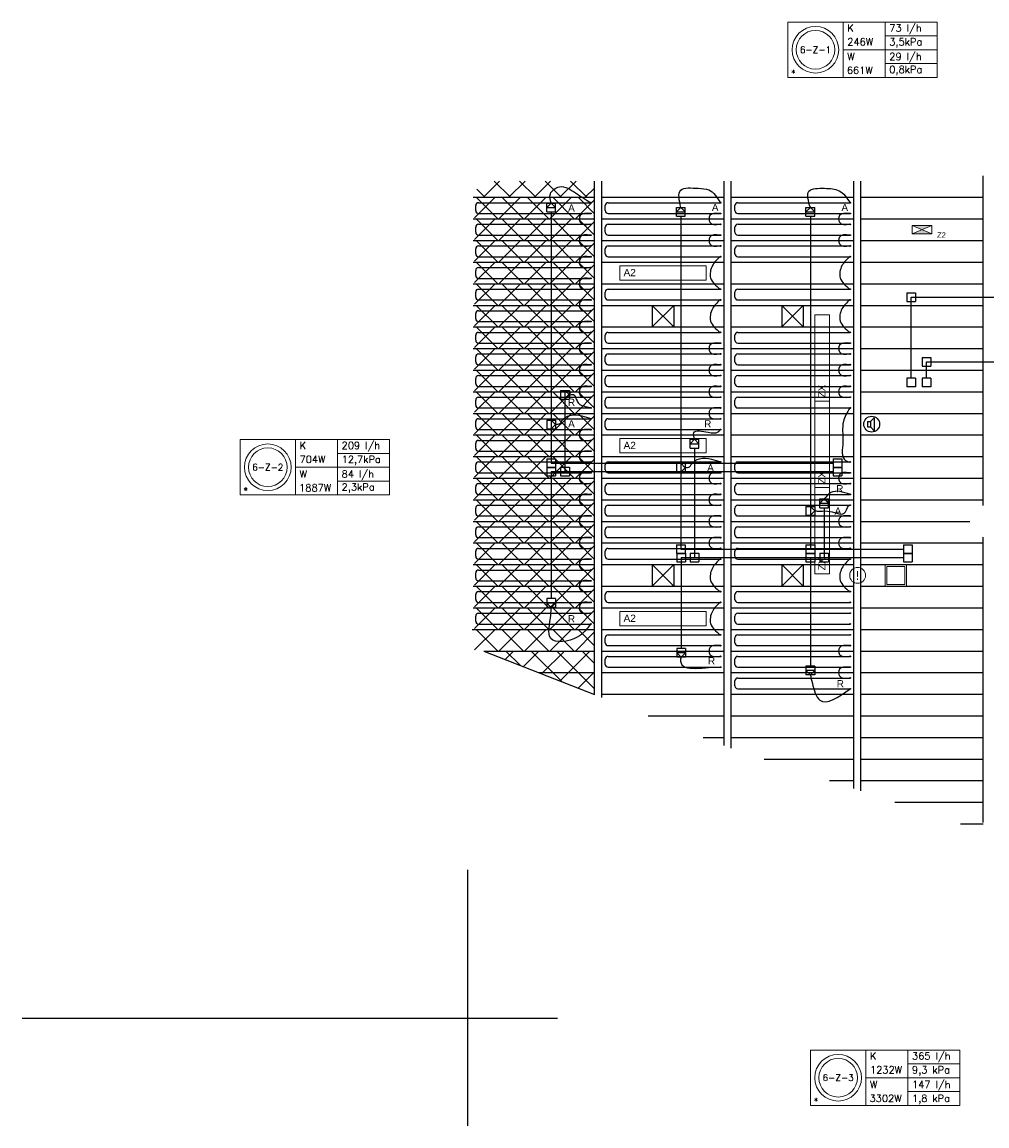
# Model space of a CAD drawing. Extents: x 2603 to 131905, y -288268 to -201914.
# Tile 3 of 8: x 103891 to 117291, y -284433 to -269106. Entities that reach past the tile are written whole.
import ezdxf
from ezdxf.enums import TextEntityAlignment as Align

# ---------------------------------------------------------------- set-up
doc = ezdxf.new("R2010")
doc.units = 0
doc.header["$LTSCALE"] = 25
doc.layers.get('0').update_dxf_attribs({"linetype": 'CONTINUOUS'})
for name, color, linetype in [('000Vermogens2', 7, 'CONTINUOUS'), ('Hoofdconstructie', 5, 'CONTINUOUS'), ('KP-koppelingen', 6, 'CONTINUOUS'), ('KP-leidingen(aanvoer)', 5, 'CONTINUOUS'), ('KP-leidingen(retour)', 1, 'CONTINUOUS'), ('KP-Lucht aanvoer', 6, 'CONTINUOUS'), ('KP-Melders', 3, 'CONTINUOUS'), ('KP-panelen', 1, 'CONTINUOUS'), ('KP-registers', 4, 'CONTINUOUS'), ('KP-slangen', 7, 'CONTINUOUS'), ('KP-tekst', 7, 'CONTINUOUS')]:
    doc.layers.add(name, color=color, linetype=linetype)
for name, color, linetype, lineweight in [('KP-Aluminium', 8, 'CONTINUOUS', 18), ('KP-Lucht retour', 3, 'CONTINUOUS', 18), ('KP-Verlichting', 2, 'CONTINUOUS', 18)]:
    doc.layers.add(name, color=color, linetype=linetype, lineweight=lineweight)
doc.styles.add('arial', font='ARIAL.TTF')
doc.styles.add('Cofely vet', font='tahomabd.TTF')
doc.styles.add('VERWOL-1', font='ROMANS.SHX')
pattern_1 = [(45, (0, 0), (-176.7767, 176.7767), []), (135, (0, 0), (-176.7767, -176.7767), [])]

# ---------------------------------------------------------------- blocks, each defined once
blk = doc.blocks.new('Register A')
at = {"layer": 'KP-registers', "linetype": 'Continuous'}
for p, q in [((50, 115), (50, 185)), ((90, 225), (1644, 225)), ((90, 75), (1644, 75))]:
    blk.add_line(p, q, dxfattribs=at)
for centre in [(1650, 225), (1650, 75)]:
    blk.add_circle(centre, 6, dxfattribs=at)
for centre, start, end in [((90, 185), 90, 180), ((90, 115), 180, 270)]:
    blk.add_arc(centre, 40, start, end, dxfattribs=at)

msp = doc.modelspace()

# ---------------------------------------------------------------- hatches: boundary and pattern name
at = {"layer": 'KP-Aluminium', "linetype": 'Continuous'}
h = msp.add_hatch(dxfattribs=at)
h.set_pattern_fill('ANSI37', color=256, scale=2000, style=0)
h.set_pattern_definition(pattern_1)
h.paths.add_polyline_path([(111841, -271314), (110292, -271314, -0.226541), (110155, -271451), (110155, -271539), (111841, -271539)])
h = msp.add_hatch(dxfattribs=at)
h.set_pattern_fill('ANSI37', color=256, scale=2000, style=0)
h.set_pattern_definition([(45, (21.48, -30900), (-176.7767, 176.7767), []), (135, (21.48, -30900), (-176.7767, -176.7767), [])])
h.paths.add_polyline_path([(111841, -271539), (110176, -271539), (110176, -271839), (111841, -271839)])
h = msp.add_hatch(dxfattribs=at)
h.set_pattern_fill('ANSI37', color=256, scale=2000, style=0)
h.set_pattern_definition([(45, (21.48, -31200), (-176.7767, 176.7767), []), (135, (21.48, -31200), (-176.7767, -176.7767), [])])
h.paths.add_polyline_path([(111841, -271839), (110176, -271839), (110176, -272139), (111841, -272139)])
h = msp.add_hatch(dxfattribs=at)
h.set_pattern_fill('ANSI37', color=256, scale=2000, style=0)
h.set_pattern_definition([(45, (21.48, -31500), (-176.7767, 176.7767), []), (135, (21.48, -31500), (-176.7767, -176.7767), [])])
h.paths.add_polyline_path([(111841, -272139), (110176, -272139), (110176, -272439), (111841, -272439)])
h = msp.add_hatch(dxfattribs=at)
h.set_pattern_fill('ANSI37', color=256, scale=2000, style=0)
h.set_pattern_definition([(45, (21.48, -31800), (-176.7767, 176.7767), []), (135, (21.48, -31800), (-176.7767, -176.7767), [])])
h.paths.add_polyline_path([(111841, -272439), (110176, -272439), (110176, -272739), (111841, -272739)])
h = msp.add_hatch(dxfattribs=at)
h.set_pattern_fill('ANSI37', color=256, scale=2000, style=0)
h.set_pattern_definition([(45, (21.48, -32100), (-176.7767, 176.7767), []), (135, (21.48, -32100), (-176.7767, -176.7767), [])])
h.paths.add_polyline_path([(111841, -272739), (110176, -272739), (110176, -273039), (111841, -273039)])
h = msp.add_hatch(dxfattribs=at)
h.set_pattern_fill('ANSI37', color=256, scale=2000, style=0)
h.set_pattern_definition([(45, (21.48, -32400), (-176.7767, 176.7767), []), (135, (21.48, -32400), (-176.7767, -176.7767), [])])
h.paths.add_polyline_path([(111841, -273039), (110176, -273039), (110176, -273339), (111841, -273339)])
h = msp.add_hatch(dxfattribs=at)
h.set_pattern_fill('ANSI37', color=256, scale=2000, style=0)
h.set_pattern_definition([(45, (21.48, -32700), (-176.7767, 176.7767), []), (135, (21.48, -32700), (-176.7767, -176.7767), [])])
h.paths.add_polyline_path([(111841, -273339), (110176, -273339), (110176, -273639), (111841, -273639)])
h = msp.add_hatch(dxfattribs=at)
h.set_pattern_fill('ANSI37', color=256, scale=2000, style=0)
h.set_pattern_definition([(45, (21.48, -33000), (-176.7767, 176.7767), []), (135, (21.48, -33000), (-176.7767, -176.7767), [])])
h.paths.add_polyline_path([(111841, -273639), (110176, -273639), (110176, -273939), (111841, -273939)])
h = msp.add_hatch(dxfattribs=at)
h.set_pattern_fill('ANSI37', color=256, scale=2000, style=0)
h.set_pattern_definition([(45, (21.48, -33300), (-176.7767, 176.7767), []), (135, (21.48, -33300), (-176.7767, -176.7767), [])])
h.paths.add_polyline_path([(111841, -273939), (110176, -273939), (110176, -274239), (111841, -274239)])
h = msp.add_hatch(dxfattribs=at)
h.set_pattern_fill('ANSI37', color=256, scale=2000, style=0)
h.set_pattern_definition([(45, (21.48, -33600), (-176.7767, 176.7767), []), (135, (21.48, -33600), (-176.7767, -176.7767), [])])
h.paths.add_polyline_path([(111841, -274239), (110176, -274239), (110176, -274539), (111841, -274539)])
h = msp.add_hatch(dxfattribs=at)
h.set_pattern_fill('ANSI37', color=256, scale=2000, style=0)
h.set_pattern_definition([(45, (21.48, -33900), (-176.7767, 176.7767), []), (135, (21.48, -33900), (-176.7767, -176.7767), [])])
h.paths.add_polyline_path([(111841, -274539), (110176, -274539), (110176, -274839), (111841, -274839)])
h = msp.add_hatch(dxfattribs=at)
h.set_pattern_fill('ANSI37', color=256, scale=2000, style=0)
h.set_pattern_definition([(45, (21.48, -34200), (-176.7767, 176.7767), []), (135, (21.48, -34200), (-176.7767, -176.7767), [])])
h.paths.add_polyline_path([(111841, -274839), (110176, -274839), (110176, -275139), (111841, -275139)])
h = msp.add_hatch(dxfattribs=at)
h.set_pattern_fill('ANSI37', color=256, scale=2000, style=0)
h.set_pattern_definition([(45, (21.48, -34500), (-176.7767, 176.7767), []), (135, (21.48, -34500), (-176.7767, -176.7767), [])])
h.paths.add_polyline_path([(111841, -275139), (110176, -275139), (110176, -275439), (111841, -275439)])
h = msp.add_hatch(dxfattribs=at)
h.set_pattern_fill('ANSI37', color=256, scale=2000, style=0)
h.set_pattern_definition([(45, (21.48, -34800), (-176.7767, 176.7767), []), (135, (21.48, -34800), (-176.7767, -176.7767), [])])
h.paths.add_polyline_path([(111841, -275439), (110176, -275439), (110176, -275739), (111841, -275739)])
h = msp.add_hatch(dxfattribs=at)
h.set_pattern_fill('ANSI37', color=256, scale=2000, style=0)
h.set_pattern_definition([(45, (21.48, -35100), (-176.7767, 176.7767), []), (135, (21.48, -35100), (-176.7767, -176.7767), [])])
h.paths.add_polyline_path([(111841, -275739), (110176, -275739), (110176, -276039), (111841, -276039)])
h = msp.add_hatch(dxfattribs=at)
h.set_pattern_fill('ANSI37', color=256, scale=2000, style=0)
h.set_pattern_definition([(45, (21.48, -35400), (-176.7767, 176.7767), []), (135, (21.48, -35400), (-176.7767, -176.7767), [])])
h.paths.add_polyline_path([(111841, -276039), (110176, -276039), (110176, -276339), (111841, -276339)])
h = msp.add_hatch(dxfattribs=at)
h.set_pattern_fill('ANSI37', color=256, scale=2000, style=0)
h.set_pattern_definition([(45, (21.48, -35700), (-176.7767, 176.7767), []), (135, (21.48, -35700), (-176.7767, -176.7767), [])])
h.paths.add_polyline_path([(111841, -276339), (110176, -276339), (110176, -276639), (111841, -276639)])
h = msp.add_hatch(dxfattribs=at)
h.set_pattern_fill('ANSI37', color=256, scale=2000, style=0)
h.set_pattern_definition([(45, (21.48, -36000), (-176.7767, 176.7767), []), (135, (21.48, -36000), (-176.7767, -176.7767), [])])
h.paths.add_polyline_path([(111841, -276639), (110176, -276639), (110176, -276939), (111841, -276939)])
h = msp.add_hatch(dxfattribs=at)
h.set_pattern_fill('ANSI37', color=256, scale=2000, style=0)
h.set_pattern_definition([(45, (21.48, -36300), (-176.7767, 176.7767), []), (135, (21.48, -36300), (-176.7767, -176.7767), [])])
h.paths.add_polyline_path([(111841, -276939), (110176, -276939), (110176, -277239), (111841, -277239)])
h = msp.add_hatch(dxfattribs=at)
h.set_pattern_fill('ANSI37', color=256, scale=2000, style=0)
h.set_pattern_definition([(45, (21.48, -36600), (-176.7767, 176.7767), []), (135, (21.48, -36600), (-176.7767, -176.7767), [])])
h.paths.add_polyline_path([(111841, -277239), (110176, -277239), (110176, -277539), (111841, -277539)])
h = msp.add_hatch(dxfattribs=at)
h.set_pattern_fill('ANSI37', color=256, scale=2000, style=0)
h.set_pattern_definition([(45, (21.48, -36900), (-176.7767, 176.7767), []), (135, (21.48, -36900), (-176.7767, -176.7767), [])])
h.paths.add_polyline_path([(111841, -277539), (110176, -277539), (110176, -277839), (111841, -277839)])
h = msp.add_hatch(dxfattribs=at)
h.set_pattern_fill('ANSI37', color=256, scale=2000, style=0)
h.set_pattern_definition(pattern_1)
h.paths.add_polyline_path([(111841, -277839), (110305, -277839), (111065, -278139), (111841, -278139)])
h.paths.add_polyline_path([(111841, -278139), (111065, -278139), (111841, -278445)])
at = {"layer": 'KP-Verlichting', "linetype": 'Continuous'}
h = msp.add_hatch(color=256, dxfattribs=at)
h.paths.add_polyline_path([(116254, -271932), (116391, -271989), (116528, -271932)])
h.paths.add_polyline_path([(116528, -272045), (116391, -271989), (116254, -272045)])

# ---------------------------------------------------------------- linework, layer by layer
at = {"linetype": 'Continuous'}
for p, q in [((110080, -284433), (110080, -280877)), ((103891, -282939), (111327, -282939))]:
    msp.add_line(p, q, dxfattribs=at)
at = {"layer": '000Vermogens2', "linetype": 'Continuous', "lineweight": 0}
for p, q in [((114526, -269106), (114526, -269873)), ((114526, -269106), (116599, -269106)), ((115294, -269106), (115294, -269873)), ((115879, -269490), (115879, -269106)), ((116599, -269106), (116599, -269873)), ((115879, -269298), (116599, -269298)), ((115294, -269490), (116599, -269490)), ((115879, -269490), (115879, -269873)), ((115879, -269681), (116599, -269681)), ((114526, -269873), (116599, -269873)), ((106920, -274903), (106920, -275671)), ((106920, -274903), (108993, -274903)), ((107688, -274903), (107688, -275671)), ((108273, -275287), (108273, -274903)), ((108993, -274903), (108993, -275671)), ((108273, -275095), (108993, -275095)), ((107688, -275287), (108993, -275287)), ((108273, -275287), (108273, -275671)), ((108273, -275479), (108993, -275479)), ((106920, -275671), (108993, -275671)), ((114841, -283380), (114841, -284148)), ((114841, -283380), (116914, -283380)), ((115609, -283380), (115609, -284148)), ((116194, -283764), (116194, -283380)), ((116914, -283380), (116914, -284148)), ((116194, -283572), (116914, -283572)), ((115609, -283764), (116914, -283764)), ((116194, -283764), (116194, -284148)), ((116194, -283956), (116914, -283956)), ((114841, -284148), (116914, -284148))]:
    msp.add_line(p, q, dxfattribs=at)
for centre, radius in [((114910, -269490), 324), ((114910, -269490), 268), ((107304, -275287), 324), ((107304, -275287), 268), ((115225, -283764), 324), ((115225, -283764), 268)]:
    msp.add_circle(centre, radius, dxfattribs=at)
at = {"layer": 'Hoofdconstructie', "linetype": 'Continuous'}
for p, q in [((117241, -275817), (117241, -271239)), ((111841, -278445), (111841, -271314)), ((111941, -278484), (111941, -271314)), ((113641, -279153), (113641, -271314)), ((113741, -279188), (113741, -271314)), ((115441, -279749), (115441, -271314)), ((115541, -279782), (115541, -271314)), ((117241, -280220), (117241, -276260))]:
    msp.add_line(p, q, dxfattribs=at)
at = {"layer": 'KP-koppelingen', "linetype": 'Continuous'}
for p, q in [((111178, -271742), (111178, -271620)), ((111178, -271620), (111300, -271620)), ((111239, -271620), (111178, -271681)), ((111178, -271681), (111300, -271681)), ((111178, -271742), (111300, -271742)), ((111300, -271681), (111239, -271620)), ((111300, -271742), (111300, -271620)), ((112978, -271802), (112978, -271681)), ((112978, -271681), (113100, -271681)), ((113039, -271681), (112978, -271742)), ((112978, -271742), (113100, -271742)), ((113100, -271742), (113039, -271681)), ((113100, -271802), (113100, -271681)), ((114778, -271802), (114778, -271681)), ((114778, -271681), (114900, -271681)), ((114839, -271681), (114778, -271742)), ((114778, -271742), (114900, -271742)), ((114900, -271742), (114839, -271681)), ((114900, -271802), (114900, -271681)), ((112978, -271802), (113100, -271802)), ((114778, -271802), (114900, -271802)), ((116178, -272863), (116300, -272863)), ((116178, -272863), (116178, -272985)), ((116178, -272985), (116300, -272985)), ((116300, -272863), (116300, -272985)), ((116390, -273762), (116511, -273762)), ((116390, -273762), (116390, -273884)), ((116390, -273884), (116511, -273884)), ((116511, -273762), (116511, -273884)), ((116300, -274049), (116178, -274049)), ((116178, -274049), (116178, -274171)), ((116300, -274049), (116300, -274171)), ((116511, -274049), (116390, -274049)), ((116390, -274049), (116390, -274171)), ((116511, -274049), (116511, -274171)), ((116300, -274171), (116178, -274171)), ((116511, -274171), (116390, -274171)), ((111370, -274222), (111492, -274222)), ((111370, -274222), (111370, -274344)), ((111370, -274344), (111492, -274344)), ((111492, -274283), (111431, -274222)), ((111431, -274222), (111431, -274344)), ((111431, -274344), (111492, -274283)), ((111492, -274222), (111492, -274344)), ((111178, -274632), (111300, -274632)), ((111178, -274632), (111178, -274754)), ((111300, -274693), (111239, -274632)), ((111239, -274632), (111239, -274754)), ((111300, -274632), (111300, -274754)), ((111178, -274754), (111300, -274754)), ((111239, -274754), (111300, -274693)), ((113170, -275021), (113170, -274899)), ((113170, -274899), (113292, -274899)), ((113231, -274899), (113170, -274960)), ((113170, -274960), (113292, -274960)), ((113292, -274960), (113231, -274899)), ((113292, -275021), (113292, -274899)), ((113170, -275021), (113292, -275021)), ((111178, -275170), (111300, -275170)), ((111178, -275170), (111178, -275291)), ((111178, -275285), (111300, -275285)), ((111178, -275285), (111178, -275407)), ((111300, -275170), (111300, -275291)), ((111300, -275285), (111300, -275407)), ((111370, -275285), (111492, -275285)), ((111370, -275285), (111370, -275407)), ((111492, -275285), (111492, -275407)), ((112978, -275232), (113100, -275232)), ((112978, -275232), (112978, -275354)), ((113100, -275293), (113039, -275232)), ((113039, -275232), (113039, -275354)), ((113100, -275232), (113100, -275354)), ((115154, -275170), (115276, -275170)), ((115154, -275170), (115154, -275291)), ((115154, -275285), (115276, -275285)), ((115154, -275285), (115154, -275407)), ((115276, -275170), (115276, -275291)), ((115276, -275285), (115276, -275407)), ((111178, -275291), (111300, -275291)), ((111178, -275407), (111300, -275407)), ((111370, -275407), (111492, -275407)), ((112978, -275354), (113100, -275354)), ((113039, -275354), (113100, -275293)), ((115154, -275291), (115276, -275291)), ((115154, -275407), (115276, -275407)), ((114970, -275849), (114970, -275727)), ((114970, -275727), (115092, -275727)), ((115031, -275727), (114970, -275788)), ((115092, -275788), (115031, -275727)), ((115092, -275849), (115092, -275727)), ((114778, -275832), (114900, -275832)), ((114778, -275832), (114778, -275954)), ((114900, -275893), (114839, -275832)), ((114839, -275832), (114839, -275954)), ((114839, -275954), (114900, -275893)), ((114900, -275832), (114900, -275954)), ((114970, -275788), (115092, -275788)), ((114970, -275849), (115092, -275849)), ((114778, -275954), (114900, -275954)), ((112978, -276365), (113100, -276365)), ((112978, -276365), (112978, -276487)), ((112978, -276487), (113100, -276487)), ((112983, -276481), (113104, -276481)), ((112983, -276481), (112983, -276602)), ((113100, -276365), (113100, -276487)), ((113104, -276481), (113104, -276602)), ((113170, -276481), (113292, -276481)), ((113170, -276481), (113170, -276602)), ((113292, -276481), (113292, -276602)), ((114778, -276365), (114900, -276365)), ((114778, -276365), (114778, -276487)), ((114778, -276481), (114900, -276481)), ((114778, -276481), (114778, -276602)), ((114778, -276487), (114900, -276487)), ((114900, -276365), (114900, -276487)), ((114900, -276481), (114900, -276602)), ((114970, -276481), (115092, -276481)), ((114970, -276481), (114970, -276602)), ((115092, -276481), (115092, -276602)), ((116133, -276365), (116254, -276365)), ((116133, -276365), (116133, -276487)), ((116133, -276481), (116254, -276481)), ((116133, -276481), (116133, -276602)), ((116133, -276487), (116254, -276487)), ((116254, -276365), (116254, -276487)), ((116254, -276481), (116254, -276602)), ((112983, -276602), (113104, -276602)), ((113170, -276602), (113292, -276602)), ((114778, -276602), (114900, -276602)), ((114970, -276602), (115092, -276602)), ((116133, -276602), (116254, -276602)), ((111300, -277112), (111178, -277112)), ((111178, -277112), (111178, -277234)), ((111300, -277112), (111300, -277234)), ((111300, -277173), (111178, -277173)), ((111178, -277173), (111239, -277234)), ((111300, -277234), (111178, -277234)), ((111239, -277234), (111300, -277173)), ((113104, -277804), (112983, -277804)), ((112983, -277804), (112983, -277926)), ((113104, -277865), (112983, -277865)), ((112983, -277865), (113044, -277926)), ((113044, -277926), (113104, -277865)), ((113104, -277804), (113104, -277926)), ((113104, -277926), (112983, -277926)), ((114900, -278050), (114778, -278050)), ((114778, -278050), (114778, -278171)), ((114900, -278111), (114778, -278111)), ((114778, -278111), (114839, -278171)), ((114900, -278171), (114778, -278171)), ((114839, -278171), (114900, -278111)), ((114900, -278050), (114900, -278171))]:
    msp.add_line(p, q, dxfattribs=at)
at = {"layer": 'KP-leidingen(aanvoer)', "linetype": 'Continuous'}
for p, q in [((111239, -271742), (111239, -275230)), ((113039, -271802), (113039, -276426)), ((114839, -271802), (114839, -276426)), ((116239, -274049), (116239, -272924)), ((116239, -272924), (118763, -272924)), ((111239, -275230), (115154, -275230)), ((113039, -276426), (116133, -276426))]:
    msp.add_line(p, q, dxfattribs=at)
at = {"layer": 'KP-leidingen(retour)', "linetype": 'Continuous'}
for p, q in [((116451, -274049), (116451, -273823)), ((116451, -273823), (118684, -273823)), ((111431, -274344), (111431, -275346)), ((113231, -275021), (113231, -276542)), ((111239, -275346), (115154, -275346)), ((111239, -275346), (111239, -277112)), ((115031, -275849), (115031, -276542)), ((113044, -276542), (116133, -276542)), ((113044, -276542), (113044, -277804)), ((114839, -276542), (114839, -278050))]:
    msp.add_line(p, q, dxfattribs=at)
at = {"layer": 'KP-Lucht aanvoer', "linetype": 'Continuous'}
for p, q in [((112641, -273039), (112641, -273339)), ((112641, -273039), (112941, -273039)), ((112641, -273339), (112941, -273039)), ((112641, -273039), (112941, -273339)), ((112941, -273039), (112941, -273339)), ((114441, -273039), (114441, -273339)), ((114441, -273039), (114741, -273039)), ((114441, -273339), (114741, -273039)), ((114441, -273039), (114741, -273339)), ((114741, -273039), (114741, -273339)), ((112641, -273339), (112941, -273339)), ((114441, -273339), (114741, -273339)), ((112641, -276639), (112641, -276939)), ((112641, -276639), (112941, -276639)), ((112641, -276939), (112941, -276639)), ((112641, -276639), (112941, -276939)), ((112941, -276639), (112941, -276939)), ((114441, -276639), (114441, -276939)), ((114441, -276639), (114741, -276639)), ((114441, -276939), (114741, -276639)), ((114441, -276639), (114741, -276939)), ((114741, -276639), (114741, -276939)), ((112641, -276939), (112941, -276939)), ((114441, -276939), (114741, -276939))]:
    msp.add_line(p, q, dxfattribs=at)
at = {"layer": 'KP-Lucht retour', "linetype": 'Continuous'}
for p, q in [((115876, -276639), (115876, -276939)), ((115876, -276639), (116176, -276639)), ((115901, -276664), (115901, -276914)), ((115901, -276664), (116151, -276664)), ((116151, -276664), (116151, -276914)), ((116176, -276639), (116176, -276939)), ((115876, -276939), (116176, -276939)), ((115901, -276914), (116151, -276914))]:
    msp.add_line(p, q, dxfattribs=at)
at = {"layer": 'KP-Melders', "linetype": 'Continuous'}
for p, q in [((115631, -274654), (115674, -274654)), ((115631, -274654), (115631, -274724)), ((115674, -274654), (115726, -274599)), ((115674, -274654), (115674, -274724)), ((115726, -274599), (115726, -274780)), ((115631, -274724), (115674, -274724)), ((115631, -274724), (115674, -274724)), ((115674, -274724), (115726, -274780))]:
    msp.add_line(p, q, dxfattribs=at)
msp.add_circle((115691, -274689), 110, dxfattribs=at)
at = {"layer": 'KP-panelen', "linetype": 'Continuous'}
for p, q in [((110155, -271539), (111841, -271539)), ((111941, -271539), (113641, -271539)), ((113741, -271539), (115441, -271539)), ((115541, -271539), (117241, -271539)), ((110155, -271839), (111841, -271839)), ((111941, -271839), (113641, -271839)), ((113741, -271839), (115441, -271839)), ((115541, -271839), (117241, -271839)), ((110155, -272139), (111841, -272139)), ((111941, -272139), (113641, -272139)), ((113741, -272139), (115441, -272139)), ((115541, -272139), (117241, -272139)), ((110155, -272439), (111841, -272439)), ((111941, -272439), (113641, -272439)), ((113741, -272439), (115441, -272439)), ((115541, -272439), (117241, -272439)), ((110155, -272739), (111841, -272739)), ((111941, -272739), (113641, -272739)), ((113741, -272739), (115441, -272739)), ((115541, -272739), (117241, -272739)), ((110155, -273039), (111841, -273039)), ((111941, -273039), (113641, -273039)), ((113741, -273039), (115441, -273039)), ((115541, -273039), (117241, -273039)), ((110155, -273339), (111841, -273339)), ((111941, -273339), (113641, -273339)), ((113741, -273339), (115441, -273339)), ((115541, -273339), (117241, -273339)), ((110155, -273639), (111841, -273639)), ((111941, -273639), (113641, -273639)), ((113741, -273639), (115441, -273639)), ((115541, -273639), (117241, -273639)), ((110155, -273939), (111841, -273939)), ((111941, -273939), (113641, -273939)), ((113741, -273939), (115441, -273939)), ((115541, -273939), (117241, -273939)), ((110155, -274239), (111841, -274239)), ((111941, -274239), (113641, -274239)), ((113741, -274239), (115441, -274239)), ((115541, -274239), (117241, -274239)), ((110155, -274539), (111841, -274539)), ((111941, -274539), (113641, -274539)), ((113741, -274539), (115441, -274539)), ((115541, -274539), (117241, -274539)), ((110155, -274839), (111841, -274839)), ((111941, -274839), (113641, -274839)), ((113741, -274839), (115441, -274839)), ((115541, -274839), (117241, -274839)), ((110155, -275139), (111841, -275139)), ((111941, -275139), (113641, -275139)), ((113741, -275139), (115441, -275139)), ((115541, -275139), (117241, -275139)), ((110155, -275439), (111841, -275439)), ((111941, -275439), (113641, -275439)), ((113741, -275439), (115441, -275439)), ((115541, -275439), (117241, -275439)), ((110155, -275739), (111841, -275739)), ((111941, -275739), (113641, -275739)), ((113741, -275739), (115441, -275739)), ((115541, -275739), (117241, -275739)), ((110155, -276039), (111841, -276039)), ((111941, -276039), (113641, -276039)), ((113741, -276039), (115441, -276039)), ((115541, -276039), (117055, -276039)), ((110155, -276339), (111841, -276339)), ((111941, -276339), (113641, -276339)), ((113741, -276339), (115441, -276339)), ((115541, -276339), (117241, -276339)), ((110155, -276639), (111841, -276639)), ((111941, -276639), (113641, -276639)), ((113741, -276639), (115441, -276639)), ((115541, -276639), (117241, -276639)), ((110155, -276939), (111841, -276939)), ((111941, -276939), (113641, -276939)), ((113741, -276939), (115441, -276939)), ((115541, -276939), (117241, -276939)), ((110155, -277239), (111841, -277239)), ((111941, -277239), (113641, -277239)), ((113741, -277239), (115441, -277239)), ((115541, -277239), (117241, -277239)), ((110141, -277539), (111841, -277539)), ((111941, -277539), (113641, -277539)), ((113741, -277539), (115441, -277539)), ((115541, -277539), (117241, -277539)), ((110305, -277839), (111841, -277839)), ((110305, -277839), (111841, -278445)), ((111941, -277839), (113641, -277839)), ((113741, -277839), (115441, -277839)), ((115541, -277839), (117241, -277839)), ((111063, -278139), (111841, -278139)), ((111941, -278139), (113641, -278139)), ((113741, -278139), (115441, -278139)), ((115541, -278139), (117241, -278139)), ((111941, -278439), (113641, -278439)), ((113741, -278439), (115441, -278439)), ((115541, -278439), (117241, -278439)), ((112588, -278739), (113641, -278739)), ((113741, -278739), (115441, -278739)), ((115541, -278739), (117241, -278739)), ((113351, -279039), (113641, -279039)), ((113741, -279039), (115441, -279039)), ((115541, -279039), (117241, -279039)), ((114198, -279339), (115441, -279339)), ((115541, -279339), (117241, -279339)), ((115106, -279639), (115441, -279639)), ((115541, -279639), (117241, -279639)), ((116014, -279939), (117241, -279939)), ((116922, -280239), (117241, -280239))]:
    msp.add_line(p, q, dxfattribs=at)
at = {"layer": 'KP-slangen', "linetype": 'Continuous'}
for points in [[(113039, -271681), (113039, -271439), (113280, -271414), (113429, -271435), (113591, -271614)], [(114839, -271681), (114820, -271454), (115036, -271414), (115239, -271448), (115391, -271614)], [(111785, -271764), (111643, -271793), (111643, -271885), (111785, -271914)], [(113585, -271764), (113443, -271793), (113443, -271885), (113585, -271914)], [(115385, -271764), (115243, -271793), (115243, -271885), (115385, -271914)], [(111785, -272064), (111643, -272093), (111643, -272185), (111785, -272214)], [(113585, -272064), (113443, -272093), (113443, -272185), (113585, -272214)], [(115385, -272064), (115243, -272093), (115243, -272185), (115385, -272214)], [(111785, -272364), (111643, -272393), (111643, -272485), (111785, -272514)], [(113585, -272364), (113478, -272488), (113454, -272658), (113585, -272814)], [(115385, -272364), (115278, -272488), (115254, -272658), (115385, -272814)], [(111785, -272664), (111643, -272693), (111643, -272785), (111785, -272814)], [(111785, -272964), (111643, -272993), (111643, -273085), (111785, -273114)], [(113585, -272964), (113478, -273088), (113454, -273258), (113585, -273414)], [(115385, -272964), (115278, -273088), (115254, -273258), (115385, -273414)], [(111785, -273264), (111643, -273293), (111643, -273385), (111785, -273414)], [(111785, -273564), (111643, -273593), (111643, -273685), (111785, -273714)], [(113585, -273564), (113443, -273593), (113443, -273685), (113585, -273714)], [(115385, -273564), (115243, -273593), (115243, -273685), (115385, -273714)], [(111785, -273864), (111643, -273893), (111643, -273985), (111785, -274014)], [(113585, -273864), (113443, -273893), (113443, -273985), (113585, -274014)], [(115385, -273864), (115243, -273893), (115243, -273985), (115385, -274014)], [(111785, -274164), (111643, -274193), (111643, -274285), (111785, -274314)], [(113585, -274164), (113443, -274193), (113443, -274285), (113585, -274314)], [(115385, -274164), (115243, -274193), (115243, -274285), (115385, -274314)], [(111492, -274287), (111550, -274279), (111598, -274366), (111638, -274414), (111720, -274446), (111792, -274462)], [(113585, -274464), (113443, -274493), (113443, -274585), (113585, -274614)], [(115385, -274464), (115297, -274653), (115290, -274939), (115328, -275193), (115385, -275214)], [(111303, -274688), (111361, -274680), (111385, -274648), (111500, -274568), (111664, -274574), (111795, -274613)], [(111785, -274764), (111643, -274793), (111643, -274885), (111785, -274914)], [(113231, -274899), (113221, -274809), (113420, -274801), (113559, -274794), (113591, -274764)], [(111785, -275064), (111643, -275093), (111643, -275185), (111785, -275214)], [(113103, -275288), (113161, -275280), (113185, -275248), (113300, -275168), (113464, -275174), (113595, -275213)], [(111785, -275364), (111643, -275393), (111643, -275485), (111785, -275514)], [(113585, -275364), (113443, -275393), (113443, -275485), (113585, -275514)], [(115385, -275364), (115243, -275393), (115243, -275485), (115385, -275514)], [(111785, -275664), (111643, -275693), (111643, -275785), (111785, -275814)], [(113585, -275664), (113443, -275693), (113443, -275785), (113585, -275814)], [(115391, -275664), (115123, -275639), (115031, -275727)], [(114900, -275893), (114971, -275896), (115113, -275901), (115328, -275908), (115391, -275814), (115397, -275815)], [(111785, -275964), (111643, -275993), (111643, -276085), (111785, -276114)], [(113585, -275964), (113443, -275993), (113443, -276085), (113585, -276114)], [(115385, -275964), (115243, -275993), (115243, -276085), (115385, -276114)], [(111785, -276264), (111643, -276293), (111643, -276385), (111785, -276414)], [(113585, -276264), (113443, -276293), (113443, -276385), (113585, -276414)], [(115385, -276264), (115243, -276293), (115243, -276385), (115385, -276414)], [(111785, -276564), (111643, -276593), (111643, -276685), (111785, -276714)], [(113585, -276564), (113478, -276688), (113454, -276858), (113585, -277014)], [(115385, -276564), (115278, -276688), (115254, -276858), (115385, -277014)], [(111785, -276864), (111643, -276893), (111643, -276985), (111785, -277014)], [(111785, -277464), (111602, -277648), (111234, -277663), (111234, -277339), (111239, -277234)], [(111785, -277164), (111643, -277193), (111643, -277285), (111785, -277314)], [(113585, -277164), (113478, -277288), (113454, -277458), (113585, -277614)], [(113585, -277764), (113443, -277793), (113443, -277885), (113585, -277914)], [(115385, -277764), (115243, -277793), (115243, -277885), (115385, -277914)], [(113040, -277926), (113037, -277978), (113591, -278064), (113603, -278065)], [(114839, -278171), (114867, -278291), (114971, -278520), (115391, -278364)], [(115385, -278064), (115243, -278093), (115243, -278185), (115385, -278214)]]:
    msp.add_spline(points, degree=3, dxfattribs=at)
at = {"layer": 'KP-tekst', "linetype": 'Continuous'}
msp.add_spline([(111239, -271620), (111228, -271492), (111353, -271393), (111577, -271478), (111791, -271614), (111796, -271617)], degree=3, dxfattribs=at)
at = {"layer": 'KP-Verlichting', "linetype": 'Continuous'}
for p, q in [((116254, -271932), (116528, -271932)), ((116254, -272045), (116254, -271932)), ((116254, -272045), (116528, -271932)), ((116254, -271932), (116528, -272045)), ((116528, -272045), (116254, -272045)), ((116528, -271932), (116528, -272045)), ((112191, -272489), (113391, -272489)), ((112191, -272489), (112191, -272689)), ((113391, -272489), (113391, -272689)), ((112191, -272689), (113391, -272689)), ((114903, -274369), (114903, -273169)), ((114903, -273169), (115103, -273169)), ((115103, -274369), (115103, -273169)), ((114903, -275569), (114903, -274369)), ((114903, -274369), (115103, -274369)), ((114903, -274369), (115103, -274369)), ((115103, -275569), (115103, -274369)), ((112191, -274889), (113391, -274889)), ((112191, -274889), (112191, -275089)), ((113391, -274889), (113391, -275089)), ((112191, -275089), (113391, -275089)), ((114903, -276769), (114903, -275569)), ((114903, -275569), (115103, -275569)), ((114903, -275569), (115103, -275569)), ((115103, -276769), (115103, -275569)), ((114903, -276769), (115103, -276769)), ((112191, -277289), (113391, -277289)), ((112191, -277289), (112191, -277489)), ((113391, -277289), (113391, -277489)), ((112191, -277489), (113391, -277489))]:
    msp.add_line(p, q, dxfattribs=at)
msp.add_circle((115495, -276789), 110, dxfattribs=at)

# ---------------------------------------------------------------- block references
at = {"layer": 'KP-registers', "linetype": 'Continuous'}
for p in [(110141, -271839), (111941, -271839), (113741, -271839), (110141, -272139), (111941, -272139), (113741, -272139), (110141, -272439), (111941, -272439), (113741, -272439), (110141, -272739), (110141, -273039), (111941, -273039), (113741, -273039), (110141, -273339), (110141, -273639), (111941, -273639), (113741, -273639), (110141, -273939), (111941, -273939), (113741, -273939), (110141, -274239), (111941, -274239), (113741, -274239), (110141, -274539), (111941, -274539), (113741, -274539), (110141, -274839), (111941, -274839), (110141, -275139), (110141, -275439), (111941, -275439), (113741, -275439), (110141, -275739), (111941, -275739), (113741, -275739), (110141, -276039), (111941, -276039), (113741, -276039), (110141, -276339), (111941, -276339), (113741, -276339), (110141, -276639), (111941, -276639), (113741, -276639), (110141, -276939), (110141, -277239), (111941, -277239), (113741, -277239), (110141, -277539), (113741, -277539), (111941, -277839), (113741, -277839), (111941, -278139), (113741, -278139), (113741, -278439)]:
    msp.add_blockref('Register A', p, dxfattribs=at)

# ---------------------------------------------------------------- texts
at = {"layer": '000Vermogens2', "linetype": 'Continuous', "lineweight": 0, "style": 'VERWOL-1'}
for s, p in [('K', (115352, -269238)), ('73 l/h', (115935, -269238)), ('246W', (115352, -269430)), ('3,5kPa', (115935, -269430)), ('W', (115352, -269634)), ('29 l/h', (115935, -269634)), ('661W', (115346, -269826)), ('0,8kPa', (115935, -269814)), ('K', (107745, -275035)), ('209 l/h', (108329, -275035)), ('704W', (107745, -275227)), ('12,7kPa', (108329, -275227)), ('W', (107745, -275431)), ('84 l/h', (108329, -275431)), ('1887W', (107739, -275623)), ('2,3kPa', (108329, -275611)), ('365 l/h', (116251, -283513)), ('K', (115667, -283513)), ('1232W', (115667, -283705)), ('9,3 kPa', (116251, -283705)), ('W', (115667, -283909)), ('147 l/h', (116251, -283909)), ('3302W', (115661, -284101)), ('1,8 kPa', (116251, -284101))]:
    msp.add_text(s, height=100, dxfattribs=at).set_placement(p)
for s, p in [('6-Z-1', (114910, -269490)), ('*', (114603, -269813)), ('6-Z-2', (107304, -275287)), ('*', (106997, -275610)), ('6-Z-3', (115225, -283764)), ('*', (114918, -284088))]:
    msp.add_text(s, height=90, dxfattribs=at).set_placement(p, align=Align.MIDDLE_CENTER)
at = {"layer": 'KP-tekst', "linetype": 'Continuous', "char_height": 100, "attachment_point": 5, "style": 'arial'}
for s, insert in [('\\A1;A', (111521, -271687)), ('\\A1;A', (113517, -271681)), ('\\A1;A', (115317, -271681)), ('\\A1;R', (111521, -274385)), ('\\A1;A', (111521, -274684)), ('\\A1;R', (113414, -274685)), ('\\A1;A', (113452, -275294)), ('\\A1;R', (115247, -275585)), ('\\A1;A', (115222, -275896)), ('\\A1;R', (111521, -277391)), ('\\A1;R', (113467, -277976)), ('\\A1;R', (115255, -278293))]:
    msp.add_mtext(s, dxfattribs=dict(at, insert=insert))
at = {"layer": 'KP-Verlichting', "linetype": 'Continuous', "attachment_point": 5}
for s, insert, char_height, style in [('\\A1;Z2', (116659, -272064), 75, 'arial'), ('\\A1;A2', (112330, -272584), 100, 'arial'), ('\\A1;A2', (112330, -274984), 100, 'arial'), ('\\A1;!', (115495, -276789), 125, 'Cofely vet'), ('\\A1;A2', (112330, -277384), 100, 'arial')]:
    msp.add_mtext(s, dxfattribs=dict(at, insert=insert, char_height=char_height, style=style))
at = {"layer": 'KP-Verlichting', "linetype": 'Continuous', "char_height": 100, "attachment_point": 5, "rotation": 90, "style": 'arial'}
for insert in [(114998, -274230), (114998, -275430), (114998, -276630)]:
    msp.add_mtext('\\A1;ZX', dxfattribs=dict(at, insert=insert))

doc.saveas('drawing.dxf')
